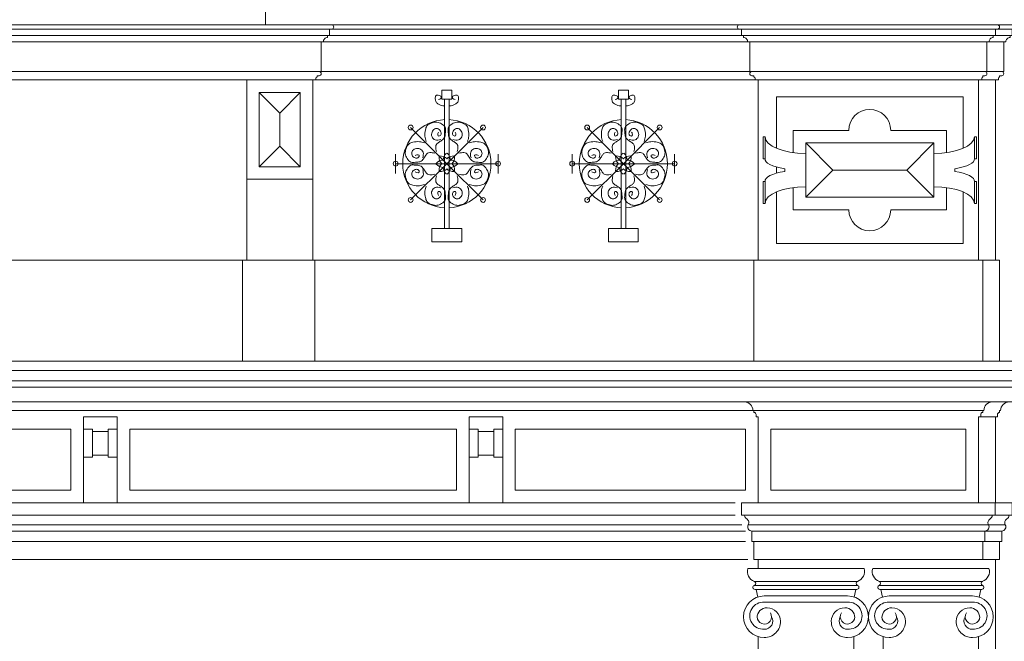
# Model space of a CAD drawing. Extents: x 0 to 286551, y -50 to 581131.
# Tile 171 of 207: x 256378 to 261069, y 560436 to 563395. Entities that reach past the tile are written whole.
import ezdxf

# ---------------------------------------------------------------- set-up
doc = ezdxf.new("R2010")
doc.units = 0
doc.header["$MEASUREMENT"] = 0
doc.layers.add('0.15 GRIJS', color=252, linetype='CONTINUOUS', lineweight=15)

msp = doc.modelspace()

# ---------------------------------------------------------------- linework, layer by layer
at = {"layer": '0.15 GRIJS'}
for points in [[(257549.8, 563470.2), (257549.8, 563370.2)], [(254754.8, 563350.2), (257854.8, 563350.2)], [(257864.8, 563370.2), (259806.5, 563370.2)], [(257864.8, 563350.2), (259806.5, 563350.2)], [(261036.5, 563370.2), (259806.5, 563370.2)], [(259816.5, 563350.2), (261026.5, 563350.2)], [(261116.5, 563370.2), (261036.5, 563370.2)], [(261106.5, 563350.2), (261036.5, 563350.2)], [(254764.8, 563320.2), (257844.8, 563320.2)], [(257854.8, 563320.2), (259816.5, 563320.2)], [(261016.5, 563320.2), (259826.5, 563320.2)], [(261096.5, 563320.2), (261026.5, 563320.2)], [(257814.8, 563290.2), (254794.8, 563290.2)], [(257824.8, 563290.2), (259846.5, 563290.2)], [(260986.5, 563290.2), (259856.5, 563290.2)], [(261066.5, 563290.2), (260996.5, 563290.2)], [(254804.8, 563148.2), (257804.8, 563148.2)], [(257814.8, 563148.2), (259856.5, 563148.2)], [(259866.5, 563148.2), (260976.5, 563148.2)], [(261056.5, 563148.2), (260986.5, 563148.2)], [(257789.8, 563108.2), (259881.5, 563108.2)], [(259816.5, 563108.2), (259881.5, 563108.2)], [(259896.5, 562250.2), (259896.5, 563108.2)], [(260946.5, 562250.2), (260946.5, 563108.2)], [(261026.5, 563108.2), (260961.5, 563108.2)], [(261026.5, 562250.2), (261026.5, 563108.2)], [(257714.8, 562695.2), (257617.2, 562792.7), (257519.8, 562695.2), (257617.2, 562792.7), (257617.2, 562950.7), (257714.8, 563048.2), (257617.2, 562950.7), (257519.8, 563048.2)], [(258402.3, 562709.6), (258402.3, 563017.6)], [(258424.4, 562709.6), (258424.4, 563017.6)], [(259243.3, 562709.6), (259243.3, 563017.6)], [(259265.5, 562709.6), (259265.5, 563017.6)], [(260873, 562783), (260873, 563028.2), (259983, 563028.2), (259983, 562783)], [(258413.4, 562709.6), (258240.8, 562882.1)], [(258413.4, 562709.6), (258585.9, 562882.1)], [(259254.4, 562709.6), (259081.8, 562882.1)], [(259254.4, 562709.6), (259427, 562882.1)], [(260123, 562808.2), (260252, 562679.2), (260123, 562550.2)], [(260733, 562808.2), (260604, 562679.2), (260733, 562550.2)], [(258169.3, 562709.6), (258169.3, 562755.7)], [(258657.4, 562709.6), (258657.4, 562755.7)], [(259010.4, 562709.6), (259010.4, 562755.7)], [(259498.4, 562709.6), (259498.4, 562755.7)], [(258413.4, 562709.6), (258169.3, 562709.6)], [(258169.3, 562709.6), (258169.3, 562663.4)], [(258413.4, 562709.6), (258240.8, 562537)], [(258402.3, 562709.6), (258402.3, 562401.6)], [(258413.4, 562709.6), (258585.9, 562537)], [(258413.4, 562709.6), (258657.4, 562709.6)], [(258424.4, 562709.6), (258424.4, 562401.6)], [(258657.4, 562709.6), (258657.4, 562663.4)], [(259254.4, 562709.6), (259010.4, 562709.6)], [(259010.4, 562709.6), (259010.4, 562663.4)], [(259254.4, 562709.6), (259081.8, 562537)], [(259243.3, 562709.6), (259243.3, 562401.6)], [(259254.4, 562709.6), (259498.4, 562709.6)], [(259254.4, 562709.6), (259427, 562537)], [(259265.5, 562709.6), (259265.5, 562401.6)], [(259498.4, 562709.6), (259498.4, 562663.4)], [(259983, 562694.2), (259983, 562664.3)], [(260023.1, 562685.7), (260023.1, 562679.2)], [(260023.1, 562672.7), (260023.1, 562679.2)], [(260604, 562679.2), (260252, 562679.2)], [(260832.9, 562685.7), (260832.9, 562679.2)], [(260832.9, 562672.7), (260832.9, 562679.2)], [(257459.8, 562635.2), (257459.8, 562250.2)], [(257774.8, 562635.2), (257774.8, 562250.2)], [(259983, 562575.4), (259983, 562330.2), (260873, 562330.2), (260873, 562575.4)], [(255169.8, 562250.2), (257439.8, 562250.2)], [(259876.5, 562250.2), (257784.8, 562250.2)], [(260966.5, 562250.2), (261046.5, 562250.2), (261046.5, 561770.2)], [(261201.5, 561675.2), (256304.8, 561675.2)], [(261176.5, 561645.2), (256304.8, 561645.2)], [(252726.5, 561535.2), (259876.5, 561535.2)], [(259876.5, 561535.2), (260966.5, 561535.2)], [(259896.5, 561095.6), (259896.5, 561505.2)], [(260946.5, 561505.2), (261026.5, 561505.2)], [(260946.5, 561095.6), (260946.5, 561505.2)], [(261026.5, 561095.6), (261026.5, 561505.2)], [(256725.1, 561435.2), (256799.9, 561435.2)], [(258636.9, 561435.2), (258562.1, 561435.2)], [(256725.1, 561322.5), (256799.9, 561322.5)], [(258636.9, 561322.5), (258562.1, 561322.5)], [(259786.9, 561095.6), (256304.8, 561095.6)], [(259786.9, 561035.6), (256304.8, 561035.6)], [(261026.1, 561035.6), (261106.1, 561035.6)], [(259819.2, 560990.8), (256304.8, 560990.8)], [(259836.5, 560960.7), (256304.8, 560960.7)], [(259849.2, 560990.8), (260993.8, 560990.8)], [(260976.5, 560960.7), (259866.5, 560960.7)], [(261056.5, 560960.7), (260976.5, 560960.7)], [(260993.8, 560990.8), (261073.8, 560990.8)], [(259836.5, 560910.7), (256304.8, 560910.7)], [(259876.5, 560910.7), (260966.5, 560910.7)], [(261046.5, 560910.7), (260976.5, 560910.7)], [(259846.5, 560825.7), (256304.8, 560825.7)], [(259896.5, 560783), (259896.5, 560825.7)], [(259896.5, 560825.7), (260946.5, 560825.7)], [(261026.5, 556358.2), (261026.5, 560825.7)], [(259847.2, 560783), (260400.8, 560783)], [(260995.8, 560783), (260442.2, 560783)], [(259877.5, 560721.1), (260370.5, 560721.1)], [(260965.5, 560721.1), (260472.5, 560721.1)], [(260369.8, 560702), (259878.2, 560702)], [(259881.4, 560682.6), (259886.4, 560682.6), (259894.1, 560646.5)], [(259886.4, 560682.6), (260361.6, 560682.6)], [(260366.6, 560682.6), (260361.6, 560682.6), (260353.9, 560646.5)], [(260473.2, 560702), (260964.8, 560702)], [(260476.4, 560682.6), (260481.4, 560682.6), (260489.1, 560646.5)], [(260956.6, 560682.6), (260481.4, 560682.6)], [(260961.6, 560682.6), (260956.6, 560682.6), (260948.9, 560646.5)], [(259925.7, 560651.6), (260322.3, 560651.6)], [(260917.3, 560651.6), (260520.7, 560651.6)], [(259925.7, 560621.6), (260124, 560621.6)], [(260322.3, 560621.6), (260124, 560621.6)], [(260520.7, 560621.6), (260719, 560621.6)], [(260917.3, 560621.6), (260719, 560621.6)], [(259896.5, 560285.7), (259896.5, 560457.7)], [(260351.5, 560285.7), (260351.5, 560457.7)], [(260491.5, 560285.7), (260491.5, 560457.7)], [(260946.5, 560285.7), (260946.5, 560457.7)]]:
    msp.add_lwpolyline(points, dxfattribs=at)
for points in [[(254834.8, 563108.2), (257774.8, 563108.2), (257789.8, 563108.2), (257789.8, 563114.6, -0.267949), (257794.8, 563123.2), (257794.8, 563128.2), (257804.8, 563128.2, 1), (257804.8, 563148.2), (257814.8, 563148.2), (257814.8, 563290.2), (257824.8, 563290.2, -0.414214), (257844.8, 563310.2), (257844.8, 563320.2), (257854.8, 563320.2), (257854.8, 563350.2), (257864.8, 563350.2, 1), (257864.8, 563370.2), (254744.8, 563370.2, 1)], [(259806.5, 563370.2, 1), (259806.5, 563350.2), (259816.5, 563350.2), (259816.5, 563320.2), (259826.5, 563320.2), (259826.5, 563310.2, -0.414214), (259846.5, 563290.2), (259856.5, 563290.2), (259856.5, 563148.2), (259866.5, 563148.2, 1), (259866.5, 563128.2), (259876.5, 563128.2), (259876.5, 563123.2, -0.267949), (259881.5, 563114.6), (259881.5, 563108.2), (259896.5, 563108.2), (260946.5, 563108.2), (260961.5, 563108.2), (260961.5, 563114.6, -0.267949), (260966.5, 563123.2), (260966.5, 563128.2), (260976.5, 563128.2, 1), (260976.5, 563148.2), (260986.5, 563148.2), (260986.5, 563290.2), (260996.5, 563290.2, -0.414214), (261016.5, 563310.2), (261016.5, 563320.2), (261026.5, 563320.2), (261026.5, 563350.2), (261036.5, 563350.2, 1), (261036.5, 563370.2)], [(261026.5, 563108.2), (261041.5, 563108.2), (261041.5, 563114.6, -0.267949), (261046.5, 563123.2), (261046.5, 563128.2), (261056.5, 563128.2, 1), (261056.5, 563148.2), (261066.5, 563148.2), (261066.5, 563290.2), (261076.5, 563290.2, -0.414214), (261096.5, 563310.2), (261096.5, 563320.2), (261106.5, 563320.2), (261106.5, 563350.2), (261116.5, 563350.2, 1), (261116.5, 563370.2)], [(260793, 562762.2), (260793, 562868.2), (260528, 562868.2, 1), (260328, 562868.2), (260063, 562868.2), (260063, 562762.2)], [(260063, 562596.3), (260063, 562490.2), (260328, 562490.2, 1), (260528, 562490.2), (260793, 562490.2), (260793, 562596.3)], [(261251.5, 561770.2), (251351.5, 561770.2), (251351.5, 561725.2), (251361.5, 561725.2), (251361.5, 561715.2, -0.414214), (251401.5, 561675.2), (251406.5, 561675.2), (251406.5, 561665.2, -0.414214), (251416.5, 561655.2), (251416.5, 561645.2), (251426.5, 561645.2), (251426.5, 561575.2), (251441.5, 561575.2), (251441.5, 561575.2), (251441.5, 561575.2), (251441.5, 561575.2)], [(261251.5, 561770.2), (261251.5, 561770.2), (261251.5, 561725.2), (261241.5, 561725.2), (261241.5, 561715.2, 0.414214), (261201.5, 561675.2), (261196.5, 561675.2), (261196.5, 561665.2, 0.414214), (261186.5, 561655.2), (261186.5, 561645.2), (261176.5, 561645.2), (261176.5, 561575.2), (261161.5, 561575.2), (261161.5, 561575.2), (251441.5, 561575.2), (251441.5, 561575.2)], [(259831.5, 561575.2, -0.414214), (259871.5, 561535.2), (259876.5, 561535.2), (259876.5, 561525.2, -0.414214), (259886.5, 561515.2), (259886.5, 561505.2), (259896.5, 561505.2), (259896.5, 561505.2), (259896.5, 561505.2), (259896.5, 561505.2), (259896.5, 561505.2)], [(261011.5, 561575.2, 0.414214), (260971.5, 561535.2), (260966.5, 561535.2), (260966.5, 561525.2, 0.414214), (260956.5, 561515.2), (260956.5, 561505.2), (260946.5, 561505.2), (260946.5, 561505.2), (260946.5, 561505.2), (260946.5, 561505.2), (260946.5, 561505.2)], [(261091.5, 561575.2, 0.414214), (261051.5, 561535.2), (261046.5, 561535.2), (261046.5, 561525.2, 0.414214), (261036.5, 561515.2), (261036.5, 561505.2), (261026.5, 561505.2), (261026.5, 561505.2), (261026.5, 561505.2), (261026.5, 561505.2), (261026.5, 561505.2)], [(259896.5, 560825.7), (259876.5, 560825.7), (259876.5, 560910.7), (259866.5, 560910.7), (259866.5, 560960.7, -0.579531), (259849.2, 560990.8, 0.417236), (259841.9, 561018.2, -0.268963), (259831.9, 561035.6), (259816.9, 561035.6), (259816.9, 561095.6), (259816.9, 561095.6)], [(260946.5, 560825.7), (260966.5, 560825.7), (260966.5, 560910.7), (260976.5, 560910.7), (260976.5, 560960.7, 0.579531), (260993.8, 560990.8, -0.417236), (261001.1, 561018.2, 0.268963), (261011.1, 561035.6), (261026.1, 561035.6), (261026.1, 561095.6), (261026.1, 561095.6)], [(260946.5, 560825.7), (260966.5, 560825.7), (260966.5, 560910.7), (260976.5, 560910.7), (260976.5, 560960.7, 0.579531), (260993.8, 560990.8, -0.417236), (261001.1, 561018.2, 0.268963), (261011.1, 561035.6), (261026.1, 561035.6), (261026.1, 561095.6), (261026.1, 561095.6)], [(261026.1, 561095.6), (261106.1, 561095.6), (261106.1, 561095.6), (261106.1, 561035.6), (261091.1, 561035.6, -0.268963), (261081.1, 561018.2, 0.417236), (261073.8, 560990.8, -0.579531), (261056.5, 560960.7), (261056.5, 560910.7), (261046.5, 560910.7), (261046.5, 560825.7), (260966.5, 560825.7)], [(259925.7, 560651.6, 1), (259925.7, 560453.3)], [(260322.3, 560651.6, -1), (260322.3, 560453.3)], [(260520.7, 560651.6, 1), (260520.7, 560453.3)], [(260917.3, 560651.6, -1), (260917.3, 560453.3)], [(259925.7, 560621.6, 1.07873), (259925.6, 560493.2, 1)], [(260322.3, 560621.6, -1.07873), (260322.4, 560493.2, -1)], [(260520.7, 560621.6, 1.07873), (260520.6, 560493.2, 1)], [(260917.3, 560621.6, -1.07873), (260917.4, 560493.2, -1)]]:
    msp.add_lwpolyline(points, format="xyb", dxfattribs=at)
for points in [[(257774.8, 562635.2), (257774.8, 563108.2), (257459.8, 563108.2), (257459.8, 562635.2)], [(257714.8, 562695.2), (257714.8, 563048.2), (257519.8, 563048.2), (257519.8, 562695.2)], [(258389.6, 563059.5), (258437.1, 563059.5), (258437.1, 563017.6), (258389.6, 563017.6)], [(259278.1, 563059.5), (259230.7, 563059.5), (259230.7, 563017.6), (259278.1, 563017.6)], [(259929.5, 562733.5), (259919.5, 562733.5), (259919.5, 562838.2), (259929.5, 562838.2)], [(260926.5, 562733.5), (260936.5, 562733.5), (260936.5, 562838.2), (260926.5, 562838.2)], [(260733, 562808.2), (260123, 562808.2), (260123, 562550.2), (260733, 562550.2)], [(259929.5, 562624.9), (259919.5, 562624.9), (259919.5, 562520.2), (259929.5, 562520.2)], [(260926.5, 562624.9), (260936.5, 562624.9), (260936.5, 562520.2), (260926.5, 562520.2)], [(258342.5, 562401.6), (258484.2, 562401.6), (258484.2, 562337.5), (258342.5, 562337.5)], [(259325.3, 562401.6), (259183.5, 562401.6), (259183.5, 562337.5), (259325.3, 562337.5)], [(257784.8, 561770.2), (257784.8, 562250.2), (257439.8, 562250.2), (257439.8, 561770.2)], [(259876.5, 561770.2), (259876.5, 562250.2), (260966.5, 562250.2), (260966.5, 561770.2)], [(251351.5, 561725.2), (251351.5, 561770.2), (261251.5, 561770.2), (261251.5, 561725.2)], [(256682.5, 561095.6), (256682.5, 561505.2), (256842.5, 561505.2), (256842.5, 561095.6)], [(258679.5, 561095.6), (258679.5, 561505.2), (258519.5, 561505.2), (258519.5, 561095.6)], [(256622.5, 561155.6), (256622.5, 561445.2), (255813.5, 561445.2), (255813.5, 561155.6)], [(256725.1, 561312.5), (256725.1, 561445.2), (256682.5, 561445.2), (256682.5, 561312.5)], [(256799.9, 561312.5), (256799.9, 561445.2), (256842.5, 561445.2), (256842.5, 561312.5)], [(258459.5, 561155.6), (258459.5, 561445.2), (256902.5, 561445.2), (256902.5, 561155.6)], [(258562.1, 561312.5), (258562.1, 561445.2), (258519.5, 561445.2), (258519.5, 561312.5)], [(258636.9, 561312.5), (258636.9, 561445.2), (258679.5, 561445.2), (258679.5, 561312.5)], [(259836.5, 561155.6), (259836.5, 561445.2), (258739.5, 561445.2), (258739.5, 561155.6)], [(260886.5, 561155.6), (260886.5, 561445.2), (259956.5, 561445.2), (259956.5, 561155.6)], [(259816.9, 561035.6), (259816.9, 561095.6), (261026.1, 561095.6), (261026.1, 561035.6)]]:
    msp.add_lwpolyline(points, close=True, dxfattribs=at)
for centre in [(258240.8, 562882.1), (258585.9, 562882.1), (259081.8, 562882.1), (259427, 562882.1), (258169.3, 562709.6), (258657.4, 562709.6), (259010.4, 562709.6), (259498.4, 562709.6), (258240.8, 562537), (258585.9, 562537), (259081.8, 562537), (259427, 562537)]:
    msp.add_circle(centre, 11.5, dxfattribs=at)
for centre, radius, start, end in [((258413.4, 562709.6), 210, 92.5765, 267.4235), ((258413.4, 562709.6), 210, 272.5765, 87.4235), ((259254.4, 562709.6), 210, 92.5765, 267.4235), ((259254.4, 562709.6), 210, 272.5765, 87.4235), ((258421.1, 562740.5), 44.8, 175.3538, 225.2342), ((258382.4, 562701.8), 44.8, 44.7658, 94.6462), ((258440.7, 562725.9), 44.8, 130.3538, 180.2342), ((258444.3, 562701.8), 44.8, 85.3538, 135.2342), ((258386, 562725.9), 44.8, 359.7658, 49.6462), ((258405.6, 562740.5), 44.8, 314.7658, 4.6462), ((259262.1, 562740.5), 44.8, 175.3538, 225.2342), ((259223.5, 562701.8), 44.8, 44.7658, 94.6462), ((259281.7, 562725.9), 44.8, 130.3538, 180.2342), ((259285.3, 562701.8), 44.8, 85.3538, 135.2342), ((259227.1, 562725.9), 44.8, 359.7658, 49.6462), ((259246.7, 562740.5), 44.8, 314.7658, 4.6462), ((258397, 562682.2), 44.8, 89.7658, 139.6462), ((258397, 562736.9), 44.8, 220.3538, 270.2342), ((258421.1, 562678.7), 44.8, 134.7658, 184.6462), ((258440.7, 562693.2), 44.8, 179.7658, 229.6462), ((258386, 562693.2), 44.8, 310.3538, 0.2342), ((258429.7, 562682.2), 44.8, 40.3538, 90.2342), ((258429.7, 562736.9), 44.8, 269.7658, 319.6462), ((258405.6, 562678.7), 44.8, 355.3538, 45.2342), ((259238, 562682.2), 44.8, 89.7658, 139.6462), ((259238, 562736.9), 44.8, 220.3538, 270.2342), ((259262.1, 562678.7), 44.8, 134.7658, 184.6462), ((259281.7, 562693.2), 44.8, 179.7658, 229.6462), ((259227.1, 562693.2), 44.8, 310.3538, 0.2342), ((259270.8, 562682.2), 44.8, 40.3538, 90.2342), ((259270.8, 562736.9), 44.8, 269.7658, 319.6462), ((259246.7, 562678.7), 44.8, 355.3538, 45.2342), ((258382.4, 562717.3), 44.8, 265.3538, 315.2342), ((258444.3, 562717.3), 44.8, 224.7658, 274.6462), ((259223.5, 562717.3), 44.8, 265.3538, 315.2342), ((259285.3, 562717.3), 44.8, 224.7658, 274.6462), ((259894.9, 560768), 50, 162.5424, 251.3682), ((260353.1, 560768), 50, 288.6318, 17.4576), ((260489.9, 560768), 50, 162.5424, 251.3682), ((260948.1, 560768), 50, 288.6318, 17.4576), ((259874.9, 560711.5), 10, 289.1405, 74.7743), ((260373.1, 560711.5), 10, 105.2257, 250.8595), ((260469.9, 560711.5), 10, 289.1405, 74.7743), ((260968.1, 560711.5), 10, 105.2257, 250.8595), ((259881.4, 560692.6), 10, 109.1405, 270), ((260366.6, 560692.6), 10, 270, 70.8595), ((260476.4, 560692.6), 10, 109.1405, 270), ((260961.6, 560692.6), 10, 270, 70.8595), ((259938.7, 560547.9), 47.6, 90, 180), ((259938.7, 560530.9), 64.6, 0, 90), ((260309.3, 560530.9), 64.6, 90, 180), ((260309.3, 560547.9), 47.6, 0, 90), ((260533.7, 560547.9), 47.6, 90, 180), ((260533.7, 560530.9), 64.6, 0, 90), ((260904.3, 560530.9), 64.6, 90, 180), ((260904.3, 560547.9), 47.6, 0, 90), ((259925.7, 560552.5), 34.6, 180, 33.0736), ((259927.4, 560531.9), 38.7, 267.4446, 31.9689), ((259925.7, 560530.9), 77.7, 269.9619, 0.0381), ((260322.3, 560530.9), 77.7, 179.9619, 270.0381), ((260320.6, 560531.9), 38.7, 148.0311, 272.5554), ((260322.3, 560552.5), 34.6, 146.9264, 0), ((260520.7, 560552.5), 34.6, 180, 33.0736), ((260522.4, 560531.9), 38.7, 267.4446, 31.9689), ((260520.7, 560530.9), 77.7, 269.9619, 0.0381), ((260917.3, 560530.9), 77.7, 179.9619, 270.0381), ((260915.6, 560531.9), 38.7, 148.0311, 272.5554), ((260917.3, 560552.5), 34.6, 146.9264, 0)]:
    msp.add_arc(centre, radius, start, end, dxfattribs=at)
for centre, major_axis, ratio, start_param, end_param in [((260123, 562838.2), (-193.5, 0), 0.413437, 0, 1.570796), ((260123, 562733.5), (193.7, 2.7), 0.280182, 3.091419, 4.166497), ((260733, 562624.9), (193.7, 2.7), 0.280182, -0.050174, 1.024904), ((260733, 562520.2), (193.5, 0), 0.413437, 0, 1.570796)]:
    msp.add_ellipse(centre, major_axis=major_axis, ratio=ratio, start_param=start_param, end_param=end_param, dxfattribs=at)
at = {"layer": '0.15 GRIJS', "extrusion": (0, 0, -1)}
for centre, major_axis, ratio, start_param, end_param in [((260733, 562838.2), (193.5, 0), 0.413437, 0, 1.570796), ((260733, 562733.5), (-193.7, 2.7), 0.280182, 3.091419, 4.166497), ((260123, 562624.9), (-193.7, 2.7), 0.280182, -0.050174, 1.024904), ((260123, 562520.2), (-193.5, 0), 0.413437, 0, 1.570796)]:
    msp.add_ellipse(centre, major_axis=major_axis, ratio=ratio, start_param=start_param, end_param=end_param, dxfattribs=at)
at = {"layer": '0.15 GRIJS'}
for points, knots in [([(258400.3, 562984.6), (258391.2, 562986.2), (258376.7, 562988.7), (258359.8, 563002.4), (258358, 563017.9), (258358.4, 563038.3), (258374.8, 563034.7), (258387.1, 563032.3), (258386.8, 563017.2), (258378.2, 563016.1), (258373.8, 563015.5)], [0, 0, 0, 0, 27.607511, 44.021583, 59.827463, 75.633125, 91.093485, 99.503506, 110.542505, 122.435878, 122.435878, 122.435878, 122.435878]), ([(258426.4, 562984.6), (258435.5, 562986.2), (258450, 562988.7), (258466.9, 563002.4), (258468.7, 563017.9), (258468.3, 563038.3), (258451.9, 563034.7), (258439.6, 563032.3), (258440, 563017.2), (258448.5, 563016.1), (258452.9, 563015.5)], [0, 0, 0, 0, 27.607511, 44.021583, 59.827463, 75.633125, 91.093485, 99.503506, 110.542505, 122.435878, 122.435878, 122.435878, 122.435878]), ([(259241.3, 562984.6), (259232.2, 562986.2), (259217.7, 562988.7), (259200.8, 563002.4), (259199, 563017.9), (259199.5, 563038.3), (259215.9, 563034.7), (259228.1, 563032.3), (259227.8, 563017.2), (259219.3, 563016.1), (259214.8, 563015.5)], [0, 0, 0, 0, 27.607511, 44.021583, 59.827463, 75.633125, 91.093485, 99.503506, 110.542505, 122.435878, 122.435878, 122.435878, 122.435878]), ([(259267.4, 562984.6), (259276.6, 562986.2), (259291.1, 562988.7), (259308, 563002.4), (259309.8, 563017.9), (259309.3, 563038.3), (259292.9, 563034.7), (259280.7, 563032.3), (259281, 563017.2), (259289.5, 563016.1), (259294, 563015.5)], [0, 0, 0, 0, 27.607511, 44.021583, 59.827463, 75.633125, 91.093485, 99.503506, 110.542505, 122.435878, 122.435878, 122.435878, 122.435878]), ([(258314.7, 562816), (258312.1, 562824.1), (258306.3, 562842.1), (258309.9, 562867.3), (258317.1, 562893.9), (258341, 562904.6), (258366.5, 562910.3), (258388.8, 562899.4), (258410.4, 562883.4), (258405.4, 562858.9), (258406.5, 562836), (258390, 562819.8), (258374.5, 562811.2), (258359.7, 562800.1), (258359.9, 562782.1), (258362.6, 562771.1), (258363.6, 562767.2)], [0, 0, 0, 0, 25.187818, 55.845439, 75.456559, 104.036225, 127.84808, 151.339349, 177.252926, 199.071243, 220.179654, 244.314354, 261.981155, 274.952216, 296.926949, 309.422565, 309.422565, 309.422565, 309.422565]), ([(258385.3, 562824.7), (258375.7, 562822.2), (258358.7, 562818), (258339.4, 562837.5), (258340.1, 562860.2), (258353.1, 562877.7), (258374.9, 562877.6), (258385.6, 562863.2), (258388.8, 562846.5), (258370.1, 562836.7), (258369.9, 562852.7), (258372.9, 562858.1), (258374.1, 562860.4)], [0, 0, 0, 0, 27.762392, 48.872389, 71.267109, 90.92797, 107.984098, 127.644959, 140.441782, 154.514495, 165.825455, 173.946487, 173.946487, 173.946487, 173.946487]), ([(258512, 562816), (258514.6, 562824.1), (258520.4, 562842.1), (258516.8, 562867.3), (258509.6, 562893.9), (258485.7, 562904.6), (258460.2, 562910.3), (258438, 562899.4), (258416.3, 562883.4), (258421.3, 562858.9), (258420.2, 562836), (258436.7, 562819.8), (258452.2, 562811.2), (258467, 562800.1), (258466.8, 562782.1), (258464.1, 562771.1), (258463.1, 562767.2)], [0, 0, 0, 0, 25.187818, 55.845439, 75.456559, 104.036225, 127.84808, 151.339349, 177.252926, 199.071243, 220.179654, 244.314354, 261.981155, 274.952216, 296.926949, 309.422565, 309.422565, 309.422565, 309.422565]), ([(258441.4, 562824.7), (258451, 562822.2), (258468, 562818), (258487.3, 562837.5), (258486.6, 562860.2), (258473.6, 562877.7), (258451.9, 562877.6), (258441.1, 562863.2), (258437.9, 562846.5), (258456.6, 562836.7), (258456.8, 562852.7), (258453.8, 562858.1), (258452.6, 562860.4)], [0, 0, 0, 0, 27.762392, 48.872389, 71.267109, 90.92797, 107.984098, 127.644959, 140.441782, 154.514495, 165.825455, 173.946487, 173.946487, 173.946487, 173.946487]), ([(259155.8, 562816), (259153.2, 562824.1), (259147.4, 562842.1), (259150.9, 562867.3), (259158.2, 562893.9), (259182, 562904.6), (259207.5, 562910.3), (259229.8, 562899.4), (259251.4, 562883.4), (259246.4, 562858.9), (259247.6, 562836), (259231, 562819.8), (259215.5, 562811.2), (259200.7, 562800.1), (259200.9, 562782.1), (259203.6, 562771.1), (259204.6, 562767.2)], [0, 0, 0, 0, 25.187818, 55.845439, 75.456559, 104.036225, 127.84808, 151.339349, 177.252926, 199.071243, 220.179654, 244.314354, 261.981155, 274.952216, 296.926949, 309.422565, 309.422565, 309.422565, 309.422565]), ([(259226.3, 562824.7), (259216.7, 562822.2), (259199.7, 562818), (259180.5, 562837.5), (259181.2, 562860.2), (259194.2, 562877.7), (259215.9, 562877.6), (259226.6, 562863.2), (259229.8, 562846.5), (259211.1, 562836.7), (259210.9, 562852.7), (259213.9, 562858.1), (259215.2, 562860.4)], [0, 0, 0, 0, 27.762392, 48.872389, 71.267109, 90.92797, 107.984098, 127.644959, 140.441782, 154.514495, 165.825455, 173.946487, 173.946487, 173.946487, 173.946487]), ([(259353, 562816), (259355.6, 562824.1), (259361.4, 562842.1), (259357.9, 562867.3), (259350.6, 562893.9), (259326.8, 562904.6), (259301.3, 562910.3), (259279, 562899.4), (259257.4, 562883.4), (259262.4, 562858.9), (259261.2, 562836), (259277.8, 562819.8), (259293.3, 562811.2), (259308.1, 562800.1), (259307.9, 562782.1), (259305.2, 562771.1), (259304.2, 562767.2)], [0, 0, 0, 0, 25.187818, 55.845439, 75.456559, 104.036225, 127.84808, 151.339349, 177.252926, 199.071243, 220.179654, 244.314354, 261.981155, 274.952216, 296.926949, 309.422565, 309.422565, 309.422565, 309.422565]), ([(259282.4, 562824.7), (259292.1, 562822.2), (259309.1, 562818), (259328.3, 562837.5), (259327.6, 562860.2), (259314.6, 562877.7), (259292.9, 562877.6), (259282.2, 562863.2), (259278.9, 562846.5), (259297.7, 562836.7), (259297.9, 562852.7), (259294.9, 562858.1), (259293.6, 562860.4)], [0, 0, 0, 0, 27.762392, 48.872389, 71.267109, 90.92797, 107.984098, 127.644959, 140.441782, 154.514495, 165.825455, 173.946487, 173.946487, 173.946487, 173.946487]), ([(258306.9, 562808.2), (258298.8, 562810.8), (258280.8, 562816.6), (258255.7, 562813), (258229, 562805.8), (258218.3, 562781.9), (258212.6, 562756.5), (258223.5, 562734.2), (258239.6, 562712.6), (258264, 562717.5), (258286.9, 562716.4), (258303.1, 562732.9), (258311.7, 562748.4), (258322.8, 562763.3), (258340.8, 562763), (258351.8, 562760.3), (258355.8, 562759.3)], [0, 0, 0, 0, 25.187818, 55.845439, 75.456559, 104.036225, 127.84808, 151.339349, 177.252926, 199.071243, 220.179654, 244.314354, 261.981155, 274.952216, 296.926949, 309.422565, 309.422565, 309.422565, 309.422565]), ([(258298.2, 562737.6), (258300.7, 562747.3), (258305, 562764.2), (258285.4, 562783.5), (258262.8, 562782.8), (258245.2, 562769.8), (258245.3, 562748.1), (258259.7, 562737.3), (258276.4, 562734.1), (258286.2, 562752.8), (258270.2, 562753), (258264.8, 562750.1), (258262.5, 562748.8)], [0, 0, 0, 0, 27.762392, 48.872389, 71.267109, 90.92797, 107.984098, 127.644959, 140.441782, 154.514495, 165.825455, 173.946487, 173.946487, 173.946487, 173.946487]), ([(258519.8, 562808.2), (258527.9, 562810.8), (258545.9, 562816.6), (258571, 562813), (258597.7, 562805.8), (258608.4, 562781.9), (258614.1, 562756.5), (258603.2, 562734.2), (258587.1, 562712.6), (258562.7, 562717.5), (258539.8, 562716.4), (258523.6, 562732.9), (258515, 562748.4), (258503.9, 562763.3), (258485.9, 562763), (258474.9, 562760.3), (258470.9, 562759.3)], [0, 0, 0, 0, 25.187818, 55.845439, 75.456559, 104.036225, 127.84808, 151.339349, 177.252926, 199.071243, 220.179654, 244.314354, 261.981155, 274.952216, 296.926949, 309.422565, 309.422565, 309.422565, 309.422565]), ([(258528.5, 562737.6), (258526, 562747.3), (258521.7, 562764.2), (258541.3, 562783.5), (258564, 562782.8), (258581.5, 562769.8), (258581.4, 562748.1), (258567, 562737.3), (258550.3, 562734.1), (258540.5, 562752.8), (258556.5, 562753), (258561.9, 562750.1), (258564.2, 562748.8)], [0, 0, 0, 0, 27.762392, 48.872389, 71.267109, 90.92797, 107.984098, 127.644959, 140.441782, 154.514495, 165.825455, 173.946487, 173.946487, 173.946487, 173.946487]), ([(259147.9, 562808.2), (259139.8, 562810.8), (259121.9, 562816.6), (259096.7, 562813), (259070.1, 562805.8), (259059.3, 562781.9), (259053.6, 562756.5), (259064.5, 562734.2), (259080.6, 562712.6), (259105.1, 562717.5), (259128, 562716.4), (259144.2, 562732.9), (259152.7, 562748.4), (259163.9, 562763.3), (259181.8, 562763), (259192.8, 562760.3), (259196.8, 562759.3)], [0, 0, 0, 0, 25.187818, 55.845439, 75.456559, 104.036225, 127.84808, 151.339349, 177.252926, 199.071243, 220.179654, 244.314354, 261.981155, 274.952216, 296.926949, 309.422565, 309.422565, 309.422565, 309.422565]), ([(259139.3, 562737.6), (259141.7, 562747.3), (259146, 562764.2), (259126.5, 562783.5), (259103.8, 562782.8), (259086.3, 562769.8), (259086.3, 562748.1), (259100.8, 562737.3), (259117.4, 562734.1), (259127.2, 562752.8), (259111.2, 562753), (259105.8, 562750.1), (259103.6, 562748.8)], [0, 0, 0, 0, 27.762392, 48.872389, 71.267109, 90.92797, 107.984098, 127.644959, 140.441782, 154.514495, 165.825455, 173.946487, 173.946487, 173.946487, 173.946487]), ([(259360.9, 562808.2), (259369, 562810.8), (259386.9, 562816.6), (259412.1, 562813), (259438.7, 562805.8), (259449.5, 562781.9), (259455.2, 562756.5), (259444.3, 562734.2), (259428.2, 562712.6), (259403.7, 562717.5), (259380.8, 562716.4), (259364.6, 562732.9), (259356, 562748.4), (259344.9, 562763.3), (259327, 562763), (259316, 562760.3), (259312, 562759.3)], [0, 0, 0, 0, 25.187818, 55.845439, 75.456559, 104.036225, 127.84808, 151.339349, 177.252926, 199.071243, 220.179654, 244.314354, 261.981155, 274.952216, 296.926949, 309.422565, 309.422565, 309.422565, 309.422565]), ([(259369.5, 562737.6), (259367.1, 562747.3), (259362.8, 562764.2), (259382.3, 562783.5), (259405, 562782.8), (259422.5, 562769.8), (259422.5, 562748.1), (259408, 562737.3), (259391.4, 562734.1), (259381.6, 562752.8), (259397.6, 562753), (259403, 562750.1), (259405.2, 562748.8)], [0, 0, 0, 0, 27.762392, 48.872389, 71.267109, 90.92797, 107.984098, 127.644959, 140.441782, 154.514495, 165.825455, 173.946487, 173.946487, 173.946487, 173.946487]), ([(258306.9, 562610.9), (258298.8, 562608.3), (258280.8, 562602.6), (258255.7, 562606.1), (258229, 562613.3), (258218.3, 562637.2), (258212.6, 562662.7), (258223.5, 562685), (258239.6, 562706.6), (258264, 562701.6), (258286.9, 562702.7), (258303.1, 562686.2), (258311.7, 562670.7), (258322.8, 562655.9), (258340.8, 562656.1), (258351.8, 562658.8), (258355.8, 562659.8)], [0, 0, 0, 0, 25.187818, 55.845439, 75.456559, 104.036225, 127.84808, 151.339349, 177.252926, 199.071243, 220.179654, 244.314354, 261.981155, 274.952216, 296.926949, 309.422565, 309.422565, 309.422565, 309.422565]), ([(258519.8, 562610.9), (258527.9, 562608.3), (258545.9, 562602.6), (258571, 562606.1), (258597.7, 562613.3), (258608.4, 562637.2), (258614.1, 562662.7), (258603.2, 562685), (258587.1, 562706.6), (258562.7, 562701.6), (258539.8, 562702.7), (258523.6, 562686.2), (258515, 562670.7), (258503.9, 562655.9), (258485.9, 562656.1), (258474.9, 562658.8), (258470.9, 562659.8)], [0, 0, 0, 0, 25.187818, 55.845439, 75.456559, 104.036225, 127.84808, 151.339349, 177.252926, 199.071243, 220.179654, 244.314354, 261.981155, 274.952216, 296.926949, 309.422565, 309.422565, 309.422565, 309.422565]), ([(259147.9, 562610.9), (259139.8, 562608.3), (259121.9, 562602.6), (259096.7, 562606.1), (259070.1, 562613.3), (259059.3, 562637.2), (259053.6, 562662.7), (259064.5, 562685), (259080.6, 562706.6), (259105.1, 562701.6), (259128, 562702.7), (259144.2, 562686.2), (259152.7, 562670.7), (259163.9, 562655.9), (259181.8, 562656.1), (259192.8, 562658.8), (259196.8, 562659.8)], [0, 0, 0, 0, 25.187818, 55.845439, 75.456559, 104.036225, 127.84808, 151.339349, 177.252926, 199.071243, 220.179654, 244.314354, 261.981155, 274.952216, 296.926949, 309.422565, 309.422565, 309.422565, 309.422565]), ([(259360.9, 562610.9), (259369, 562608.3), (259386.9, 562602.6), (259412.1, 562606.1), (259438.7, 562613.3), (259449.5, 562637.2), (259455.2, 562662.7), (259444.3, 562685), (259428.2, 562706.6), (259403.7, 562701.6), (259380.8, 562702.7), (259364.6, 562686.2), (259356, 562670.7), (259344.9, 562655.9), (259327, 562656.1), (259316, 562658.8), (259312, 562659.8)], [0, 0, 0, 0, 25.187818, 55.845439, 75.456559, 104.036225, 127.84808, 151.339349, 177.252926, 199.071243, 220.179654, 244.314354, 261.981155, 274.952216, 296.926949, 309.422565, 309.422565, 309.422565, 309.422565]), ([(258298.2, 562681.5), (258300.7, 562671.9), (258305, 562654.9), (258285.4, 562635.6), (258262.8, 562636.4), (258245.2, 562649.4), (258245.3, 562671.1), (258259.7, 562681.8), (258276.4, 562685), (258286.2, 562666.3), (258270.2, 562666.1), (258264.8, 562669.1), (258262.5, 562670.3)], [0, 0, 0, 0, 27.762392, 48.872389, 71.267109, 90.92797, 107.984098, 127.644959, 140.441782, 154.514495, 165.825455, 173.946487, 173.946487, 173.946487, 173.946487]), ([(258314.7, 562603.1), (258312.1, 562595), (258306.3, 562577), (258309.9, 562551.9), (258317.1, 562525.3), (258341, 562514.5), (258366.5, 562508.8), (258388.8, 562519.7), (258410.4, 562535.8), (258405.4, 562560.2), (258406.5, 562583.1), (258390, 562599.4), (258374.5, 562607.9), (258359.7, 562619), (258359.9, 562637), (258362.6, 562648), (258363.6, 562652)], [0, 0, 0, 0, 25.187818, 55.845439, 75.456559, 104.036225, 127.84808, 151.339349, 177.252926, 199.071243, 220.179654, 244.314354, 261.981155, 274.952216, 296.926949, 309.422565, 309.422565, 309.422565, 309.422565]), ([(258512, 562603.1), (258514.6, 562595), (258520.4, 562577), (258516.8, 562551.9), (258509.6, 562525.3), (258485.7, 562514.5), (258460.2, 562508.8), (258438, 562519.7), (258416.3, 562535.8), (258421.3, 562560.2), (258420.2, 562583.1), (258436.7, 562599.4), (258452.2, 562607.9), (258467, 562619), (258466.8, 562637), (258464.1, 562648), (258463.1, 562652)], [0, 0, 0, 0, 25.187818, 55.845439, 75.456559, 104.036225, 127.84808, 151.339349, 177.252926, 199.071243, 220.179654, 244.314354, 261.981155, 274.952216, 296.926949, 309.422565, 309.422565, 309.422565, 309.422565]), ([(258528.5, 562681.5), (258526, 562671.9), (258521.7, 562654.9), (258541.3, 562635.6), (258564, 562636.4), (258581.5, 562649.4), (258581.4, 562671.1), (258567, 562681.8), (258550.3, 562685), (258540.5, 562666.3), (258556.5, 562666.1), (258561.9, 562669.1), (258564.2, 562670.3)], [0, 0, 0, 0, 27.762392, 48.872389, 71.267109, 90.92797, 107.984098, 127.644959, 140.441782, 154.514495, 165.825455, 173.946487, 173.946487, 173.946487, 173.946487]), ([(259139.3, 562681.5), (259141.7, 562671.9), (259146, 562654.9), (259126.5, 562635.6), (259103.8, 562636.4), (259086.3, 562649.4), (259086.3, 562671.1), (259100.8, 562681.8), (259117.4, 562685), (259127.2, 562666.3), (259111.2, 562666.1), (259105.8, 562669.1), (259103.6, 562670.3)], [0, 0, 0, 0, 27.762392, 48.872389, 71.267109, 90.92797, 107.984098, 127.644959, 140.441782, 154.514495, 165.825455, 173.946487, 173.946487, 173.946487, 173.946487]), ([(259155.8, 562603.1), (259153.2, 562595), (259147.4, 562577), (259150.9, 562551.9), (259158.2, 562525.3), (259182, 562514.5), (259207.5, 562508.8), (259229.8, 562519.7), (259251.4, 562535.8), (259246.4, 562560.2), (259247.6, 562583.1), (259231, 562599.4), (259215.5, 562607.9), (259200.7, 562619), (259200.9, 562637), (259203.6, 562648), (259204.6, 562652)], [0, 0, 0, 0, 25.187818, 55.845439, 75.456559, 104.036225, 127.84808, 151.339349, 177.252926, 199.071243, 220.179654, 244.314354, 261.981155, 274.952216, 296.926949, 309.422565, 309.422565, 309.422565, 309.422565]), ([(259353, 562603.1), (259355.6, 562595), (259361.4, 562577), (259357.9, 562551.9), (259350.6, 562525.3), (259326.8, 562514.5), (259301.3, 562508.8), (259279, 562519.7), (259257.4, 562535.8), (259262.4, 562560.2), (259261.2, 562583.1), (259277.8, 562599.4), (259293.3, 562607.9), (259308.1, 562619), (259307.9, 562637), (259305.2, 562648), (259304.2, 562652)], [0, 0, 0, 0, 25.187818, 55.845439, 75.456559, 104.036225, 127.84808, 151.339349, 177.252926, 199.071243, 220.179654, 244.314354, 261.981155, 274.952216, 296.926949, 309.422565, 309.422565, 309.422565, 309.422565]), ([(259369.5, 562681.5), (259367.1, 562671.9), (259362.8, 562654.9), (259382.3, 562635.6), (259405, 562636.4), (259422.5, 562649.4), (259422.5, 562671.1), (259408, 562681.8), (259391.4, 562685), (259381.6, 562666.3), (259397.6, 562666.1), (259403, 562669.1), (259405.2, 562670.3)], [0, 0, 0, 0, 27.762392, 48.872389, 71.267109, 90.92797, 107.984098, 127.644959, 140.441782, 154.514495, 165.825455, 173.946487, 173.946487, 173.946487, 173.946487]), ([(258385.3, 562594.5), (258375.7, 562596.9), (258358.7, 562601.2), (258339.4, 562581.6), (258340.1, 562559), (258353.1, 562541.4), (258374.9, 562541.5), (258385.6, 562555.9), (258388.8, 562572.6), (258370.1, 562582.4), (258369.9, 562566.4), (258372.9, 562561), (258374.1, 562558.7)], [0, 0, 0, 0, 27.762392, 48.872389, 71.267109, 90.92797, 107.984098, 127.644959, 140.441782, 154.514495, 165.825455, 173.946487, 173.946487, 173.946487, 173.946487]), ([(258441.4, 562594.5), (258451, 562596.9), (258468, 562601.2), (258487.3, 562581.6), (258486.6, 562559), (258473.6, 562541.4), (258451.9, 562541.5), (258441.1, 562555.9), (258437.9, 562572.6), (258456.6, 562582.4), (258456.8, 562566.4), (258453.8, 562561), (258452.6, 562558.7)], [0, 0, 0, 0, 27.762392, 48.872389, 71.267109, 90.92797, 107.984098, 127.644959, 140.441782, 154.514495, 165.825455, 173.946487, 173.946487, 173.946487, 173.946487]), ([(259226.3, 562594.5), (259216.7, 562596.9), (259199.7, 562601.2), (259180.5, 562581.6), (259181.2, 562559), (259194.2, 562541.4), (259215.9, 562541.5), (259226.6, 562555.9), (259229.8, 562572.6), (259211.1, 562582.4), (259210.9, 562566.4), (259213.9, 562561), (259215.2, 562558.7)], [0, 0, 0, 0, 27.762392, 48.872389, 71.267109, 90.92797, 107.984098, 127.644959, 140.441782, 154.514495, 165.825455, 173.946487, 173.946487, 173.946487, 173.946487]), ([(259282.4, 562594.5), (259292.1, 562596.9), (259309.1, 562601.2), (259328.3, 562581.6), (259327.6, 562559), (259314.6, 562541.4), (259292.9, 562541.5), (259282.2, 562555.9), (259278.9, 562572.6), (259297.7, 562582.4), (259297.9, 562566.4), (259294.9, 562561), (259293.6, 562558.7)], [0, 0, 0, 0, 27.762392, 48.872389, 71.267109, 90.92797, 107.984098, 127.644959, 140.441782, 154.514495, 165.825455, 173.946487, 173.946487, 173.946487, 173.946487])]:
    msp.add_open_spline(points, degree=3, knots=knots, dxfattribs=at)

doc.saveas('drawing.dxf')
